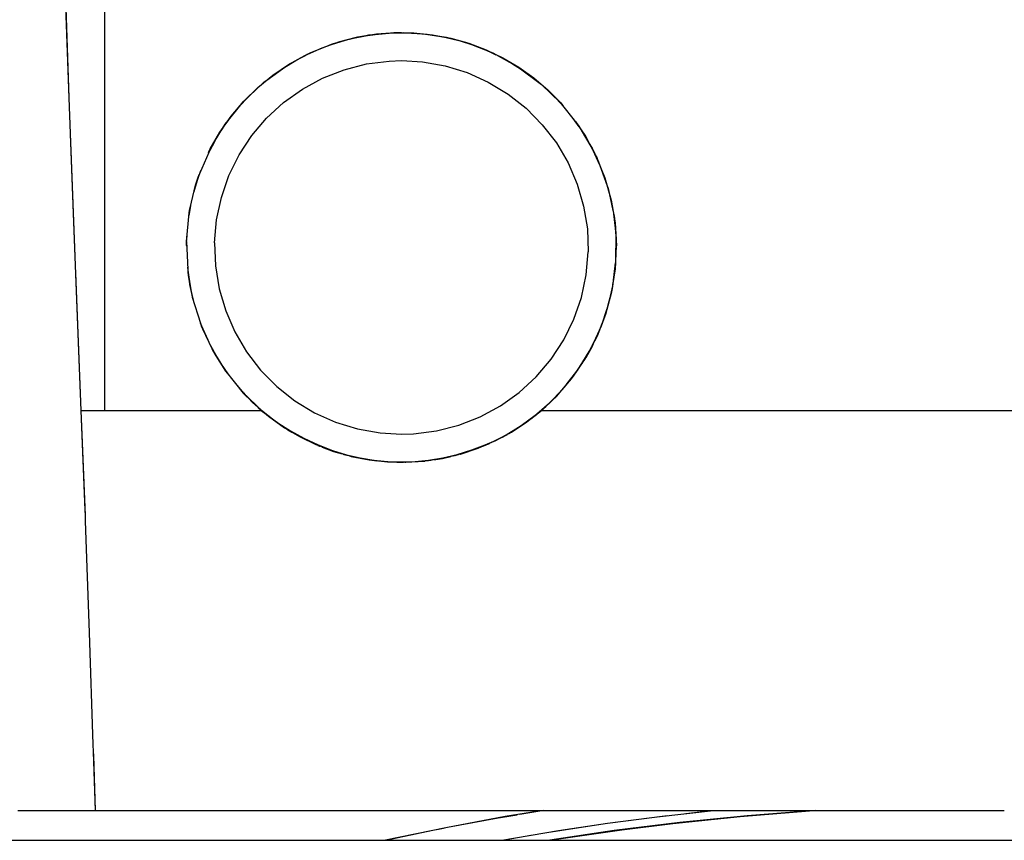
# Model space of a CAD drawing. Header units: millimetres. Extents: x 96940 to 101272, y 432237 to 434659.
# Tile 82 of 256: x 97678.519 to 97678.864, y 432611.753 to 432612.041. Entities that reach past the tile are written whole.
import ezdxf

# ---------------------------------------------------------------- set-up
doc = ezdxf.new("R2010")
doc.units = ezdxf.units.MM
doc.layers.add('citadis', color=7, linetype='Continuous')

msp = doc.modelspace()

# ---------------------------------------------------------------- linework, layer by layer
at = {"layer": 'citadis', "color": 7}
for p, q in [((97678.54846, 432612.02714), (97678.54846, 432612.05813)), ((97678.53433, 432612.05692), (97678.53598, 432612.01045)), ((97678.53452, 432612.05141), (97678.53585, 432612.01384)), ((97678.6283, 432612.03273), (97678.63405, 432612.03443)), ((97678.6283, 432612.03273), (97678.63405, 432612.03443)), ((97678.62948, 432612.03314), (97678.63372, 432612.03435)), ((97678.63088, 432612.03363), (97678.63727, 432612.03524)), ((97678.63088, 432612.03363), (97678.63727, 432612.03524)), ((97678.63243, 432612.03395), (97678.63517, 432612.03468)), ((97678.63372, 432612.03435), (97678.63538, 432612.03482)), ((97678.63404, 432612.03444), (97678.63431, 432612.03451)), ((97678.63404, 432612.03444), (97678.63431, 432612.03451)), ((97678.63409, 432612.03445), (97678.63431, 432612.03451)), ((97678.63409, 432612.03445), (97678.63431, 432612.03451)), ((97678.63431, 432612.03451), (97678.63622, 432612.03498)), ((97678.63431, 432612.03451), (97678.63622, 432612.03498)), ((97678.63453, 432612.03455), (97678.6405, 432612.03576)), ((97678.63453, 432612.03455), (97678.6405, 432612.03576)), ((97678.63538, 432612.03482), (97678.63629, 432612.035)), ((97678.63629, 432612.035), (97678.63894, 432612.03551)), ((97678.63727, 432612.03524), (97678.64377, 432612.03629)), ((97678.63727, 432612.03524), (97678.64377, 432612.03629)), ((97678.63727, 432612.03524), (97678.63727, 432612.03524)), ((97678.63727, 432612.03524), (97678.63727, 432612.03524)), ((97678.63727, 432612.03524), (97678.63727, 432612.03524)), ((97678.63727, 432612.03524), (97678.63727, 432612.03524)), ((97678.63894, 432612.03551), (97678.64102, 432612.03592)), ((97678.63907, 432612.03554), (97678.64071, 432612.03581)), ((97678.63907, 432612.03554), (97678.64071, 432612.03581)), ((97678.63931, 432612.03558), (97678.64071, 432612.03581)), ((97678.63931, 432612.03558), (97678.64071, 432612.03581)), ((97678.63972, 432612.03561), (97678.64247, 432612.03601)), ((97678.64071, 432612.03581), (97678.64204, 432612.03602)), ((97678.64071, 432612.03581), (97678.64204, 432612.03602)), ((97678.64089, 432612.03583), (97678.64554, 432612.03636)), ((97678.64089, 432612.03583), (97678.64554, 432612.03636)), ((97678.64102, 432612.03592), (97678.64212, 432612.03602)), ((97678.64212, 432612.03602), (97678.64807, 432612.0366)), ((97678.64376, 432612.03629), (97678.64377, 432612.03629)), ((97678.64376, 432612.03629), (97678.64377, 432612.03629)), ((97678.64377, 432612.03629), (97678.65032, 432612.03677)), ((97678.64377, 432612.03629), (97678.65032, 432612.03677)), ((97678.64377, 432612.03629), (97678.64377, 432612.03629)), ((97678.64377, 432612.03629), (97678.64377, 432612.03629)), ((97678.64759, 432612.03656), (97678.6536, 432612.03672)), ((97678.64759, 432612.03656), (97678.6536, 432612.03672)), ((97678.64807, 432612.0366), (97678.64932, 432612.03673)), ((97678.64824, 432612.03662), (97678.64991, 432612.03674)), ((97678.64824, 432612.03662), (97678.64991, 432612.03674)), ((97678.64932, 432612.03673), (97678.64993, 432612.03674)), ((97678.64993, 432612.03674), (97678.65084, 432612.03676)), ((97678.65032, 432612.03677), (97678.65032, 432612.03677)), ((97678.65032, 432612.03677), (97678.65032, 432612.03677)), ((97678.65032, 432612.03677), (97678.65032, 432612.03677)), ((97678.65032, 432612.03677), (97678.65032, 432612.03677)), ((97678.65032, 432612.03677), (97678.65688, 432612.03667)), ((97678.65032, 432612.03677), (97678.65688, 432612.03667)), ((97678.65084, 432612.03676), (97678.65252, 432612.0368)), ((97678.65086, 432612.03676), (97678.65372, 432612.03672)), ((97678.65086, 432612.03676), (97678.65372, 432612.03672)), ((97678.65108, 432612.03677), (97678.65372, 432612.03672)), ((97678.65108, 432612.03677), (97678.65372, 432612.03672)), ((97678.65252, 432612.0368), (97678.6539, 432612.03672)), ((97678.65326, 432612.03673), (97678.65353, 432612.03674)), ((97678.65372, 432612.03672), (97678.6538, 432612.03672)), ((97678.65372, 432612.03672), (97678.6538, 432612.03672)), ((97678.65382, 432612.03672), (97678.65915, 432612.0364)), ((97678.65382, 432612.03672), (97678.65915, 432612.0364)), ((97678.6539, 432612.03672), (97678.66016, 432612.03634)), ((97678.65688, 432612.03667), (97678.65689, 432612.03667)), ((97678.65688, 432612.03667), (97678.65688, 432612.03667)), ((97678.65688, 432612.03667), (97678.65688, 432612.03667)), ((97678.65688, 432612.03667), (97678.65689, 432612.03667)), ((97678.65688, 432612.03667), (97678.6634, 432612.03601)), ((97678.65688, 432612.03667), (97678.6634, 432612.03601)), ((97678.65844, 432612.03644), (97678.66098, 432612.03623)), ((97678.66016, 432612.03634), (97678.66154, 432612.03626)), ((97678.66024, 432612.03634), (97678.66236, 432612.03612)), ((97678.66024, 432612.03634), (97678.66236, 432612.03612)), ((97678.6603, 432612.03633), (97678.66639, 432612.03543)), ((97678.6603, 432612.03633), (97678.66639, 432612.03543)), ((97678.66154, 432612.03626), (97678.66237, 432612.03612)), ((97678.66237, 432612.03612), (97678.6682, 432612.03513)), ((97678.6634, 432612.03601), (97678.6634, 432612.03601)), ((97678.6634, 432612.03601), (97678.6634, 432612.03601)), ((97678.6634, 432612.03601), (97678.6634, 432612.03601)), ((97678.6634, 432612.03601), (97678.6634, 432612.03601)), ((97678.6634, 432612.03601), (97678.66983, 432612.03479)), ((97678.6634, 432612.03601), (97678.66983, 432612.03479)), ((97678.66574, 432612.03553), (97678.66823, 432612.03502)), ((97678.66676, 432612.03537), (97678.6727, 432612.03397)), ((97678.66676, 432612.03537), (97678.6727, 432612.03397)), ((97678.66698, 432612.03533), (97678.66858, 432612.03503)), ((97678.66698, 432612.03533), (97678.66858, 432612.03503)), ((97678.6682, 432612.03513), (97678.67495, 432612.03339)), ((97678.66983, 432612.03479), (97678.66983, 432612.03479)), ((97678.66983, 432612.03479), (97678.66983, 432612.03479)), ((97678.66983, 432612.03479), (97678.66983, 432612.03479)), ((97678.66983, 432612.03479), (97678.66983, 432612.03479)), ((97678.66983, 432612.03479), (97678.67612, 432612.03302)), ((97678.66983, 432612.03479), (97678.67612, 432612.03302)), ((97678.67309, 432612.03387), (97678.67712, 432612.03254)), ((97678.67309, 432612.03387), (97678.67712, 432612.03254)), ((97678.67325, 432612.03383), (97678.67534, 432612.03324)), ((97678.67325, 432612.03383), (97678.67534, 432612.03324)), ((97678.61864, 432612.02876), (97678.62466, 432612.03147)), ((97678.61864, 432612.02876), (97678.62466, 432612.03147)), ((97678.62104, 432612.02984), (97678.62714, 432612.03233)), ((97678.62465, 432612.03146), (97678.62466, 432612.03147)), ((97678.62465, 432612.03146), (97678.62466, 432612.03147)), ((97678.62466, 432612.03147), (97678.63088, 432612.03363)), ((97678.62466, 432612.03147), (97678.63088, 432612.03363)), ((97678.62466, 432612.03147), (97678.62466, 432612.03147)), ((97678.62466, 432612.03147), (97678.62466, 432612.03147)), ((97678.62543, 432612.03163), (97678.62774, 432612.03254)), ((97678.62543, 432612.03163), (97678.62774, 432612.03254)), ((97678.62714, 432612.03233), (97678.62834, 432612.03282)), ((97678.62732, 432612.0324), (97678.62804, 432612.03265)), ((97678.62732, 432612.0324), (97678.62804, 432612.03265)), ((97678.62742, 432612.03244), (97678.62804, 432612.03265)), ((97678.62742, 432612.03244), (97678.62804, 432612.03265)), ((97678.62781, 432612.03258), (97678.62864, 432612.0329)), ((97678.62804, 432612.03265), (97678.62936, 432612.03311)), ((97678.62804, 432612.03265), (97678.62936, 432612.03311)), ((97678.62834, 432612.03282), (97678.62948, 432612.03314)), ((97678.63088, 432612.03363), (97678.63089, 432612.03363)), ((97678.63088, 432612.03363), (97678.63088, 432612.03363)), ((97678.63088, 432612.03363), (97678.63088, 432612.03363)), ((97678.63088, 432612.03363), (97678.63089, 432612.03363)), ((97678.67495, 432612.03339), (97678.6846, 432612.02961)), ((97678.67611, 432612.03302), (97678.67612, 432612.03302)), ((97678.67611, 432612.03302), (97678.67612, 432612.03302)), ((97678.67612, 432612.03302), (97678.68221, 432612.03071)), ((97678.67612, 432612.03302), (97678.68221, 432612.03071)), ((97678.68221, 432612.03071), (97678.68808, 432612.0279)), ((97678.68221, 432612.03071), (97678.68808, 432612.0279)), ((97678.6827, 432612.03036), (97678.68514, 432612.02931)), ((97678.6827, 432612.03036), (97678.68514, 432612.02931)), ((97678.54846, 432612.00661), (97678.54846, 432612.02714)), ((97678.61164, 432612.02464), (97678.61546, 432612.02697)), ((97678.61164, 432612.02464), (97678.61546, 432612.02697)), ((97678.61289, 432612.02555), (97678.61864, 432612.02876)), ((97678.61289, 432612.02555), (97678.61864, 432612.02876)), ((97678.61385, 432612.02608), (97678.61905, 432612.02895)), ((97678.61519, 432612.02681), (97678.6179, 432612.02826)), ((97678.6168, 432612.02771), (97678.62134, 432612.02996)), ((97678.6168, 432612.02771), (97678.62134, 432612.02996)), ((97678.61864, 432612.02876), (97678.61864, 432612.02876)), ((97678.61864, 432612.02876), (97678.61864, 432612.02876)), ((97678.61864, 432612.02876), (97678.61864, 432612.02876)), ((97678.61864, 432612.02876), (97678.61864, 432612.02876)), ((97678.61905, 432612.02895), (97678.61932, 432612.0291)), ((97678.61907, 432612.02896), (97678.62078, 432612.02974)), ((97678.61907, 432612.02896), (97678.62078, 432612.02974)), ((97678.61932, 432612.0291), (97678.61986, 432612.02936)), ((97678.61942, 432612.02914), (97678.62043, 432612.02959)), ((97678.61942, 432612.02914), (97678.62043, 432612.02959)), ((97678.61986, 432612.02936), (97678.62104, 432612.02984)), ((97678.62027, 432612.02952), (97678.62032, 432612.02955)), ((97678.64827, 432612.02678), (97678.65252, 432612.02691)), ((97678.65252, 432612.02691), (97678.65992, 432612.0265)), ((97678.68359, 432612.02997), (97678.6857, 432612.029)), ((97678.6846, 432612.02961), (97678.69335, 432612.0248)), ((97678.68514, 432612.02931), (97678.68531, 432612.02922)), ((97678.68514, 432612.02931), (97678.68531, 432612.02922)), ((97678.68808, 432612.0279), (97678.68808, 432612.0279)), ((97678.68808, 432612.0279), (97678.68808, 432612.0279)), ((97678.68808, 432612.0279), (97678.69367, 432612.0246)), ((97678.68808, 432612.0279), (97678.69367, 432612.0246)), ((97678.60529, 432612.02009), (97678.61296, 432612.02559)), ((97678.60743, 432612.02184), (97678.61289, 432612.02555)), ((97678.60743, 432612.02184), (97678.61289, 432612.02555)), ((97678.61296, 432612.02559), (97678.61346, 432612.02587)), ((97678.61296, 432612.02559), (97678.61346, 432612.02587)), ((97678.61296, 432612.02559), (97678.613, 432612.02562)), ((97678.613, 432612.02562), (97678.61385, 432612.02608)), ((97678.61307, 432612.02565), (97678.61311, 432612.02568)), ((97678.6132, 432612.02572), (97678.61323, 432612.02575)), ((97678.6132, 432612.02572), (97678.61323, 432612.02575)), ((97678.62488, 432612.0208), (97678.63241, 432612.02375)), ((97678.63241, 432612.02375), (97678.64025, 432612.02576)), ((97678.64025, 432612.02576), (97678.64827, 432612.02678)), ((97678.65992, 432612.0265), (97678.66789, 432612.02509)), ((97678.66789, 432612.02509), (97678.67562, 432612.02271)), ((97678.69138, 432612.02588), (97678.69221, 432612.02538)), ((97678.69174, 432612.02569), (97678.69496, 432612.02359)), ((97678.69174, 432612.02569), (97678.69496, 432612.02359)), ((97678.69301, 432612.02499), (97678.69344, 432612.02473)), ((97678.69301, 432612.02499), (97678.69344, 432612.02473)), ((97678.69335, 432612.0248), (97678.70169, 432612.01853)), ((97678.69367, 432612.0246), (97678.69367, 432612.02459)), ((97678.69367, 432612.0246), (97678.69367, 432612.0246)), ((97678.69367, 432612.0246), (97678.69367, 432612.0246)), ((97678.69367, 432612.0246), (97678.69367, 432612.02459)), ((97678.69367, 432612.0246), (97678.69894, 432612.02083)), ((97678.69367, 432612.0246), (97678.69894, 432612.02083)), ((97678.60212, 432612.01749), (97678.60743, 432612.02184)), ((97678.60212, 432612.01749), (97678.60743, 432612.02184)), ((97678.60441, 432612.01946), (97678.60529, 432612.02009)), ((97678.61777, 432612.01694), (97678.62488, 432612.0208)), ((97678.67562, 432612.02271), (97678.68301, 432612.0194)), ((97678.69894, 432612.02083), (97678.69894, 432612.02083)), ((97678.69894, 432612.02083), (97678.69894, 432612.02083)), ((97678.69894, 432612.02083), (97678.70386, 432612.01664)), ((97678.69894, 432612.02083), (97678.70386, 432612.01664)), ((97678.59713, 432612.01257), (97678.60372, 432612.0188)), ((97678.59722, 432612.01267), (97678.60212, 432612.01749)), ((97678.59722, 432612.01267), (97678.60212, 432612.01749)), ((97678.60212, 432612.01749), (97678.60212, 432612.01749)), ((97678.60212, 432612.01749), (97678.60212, 432612.01749)), ((97678.60268, 432612.01782), (97678.60477, 432612.01966)), ((97678.60268, 432612.01782), (97678.60477, 432612.01966)), ((97678.60372, 432612.0188), (97678.60441, 432612.01946)), ((97678.60385, 432612.01892), (97678.60502, 432612.01989)), ((97678.60385, 432612.01892), (97678.60502, 432612.01989)), ((97678.60408, 432612.01914), (97678.60496, 432612.01985)), ((97678.60408, 432612.01914), (97678.60496, 432612.01985)), ((97678.61118, 432612.01224), (97678.61777, 432612.01694)), ((97678.68301, 432612.0194), (97678.68992, 432612.0152)), ((97678.70098, 432612.01906), (97678.7014, 432612.01873)), ((97678.70098, 432612.01906), (97678.7014, 432612.01873)), ((97678.7014, 432612.01873), (97678.7035, 432612.01678)), ((97678.7014, 432612.01873), (97678.7035, 432612.01678)), ((97678.70169, 432612.01853), (97678.70824, 432612.01222)), ((97678.70386, 432612.01664), (97678.7084, 432612.01205)), ((97678.70386, 432612.01664), (97678.7084, 432612.01205)), ((97678.53585, 432612.01384), (97678.53631, 432612.00138)), ((97678.59577, 432612.01096), (97678.59865, 432612.01401)), ((97678.59577, 432612.01096), (97678.59865, 432612.01401)), ((97678.68992, 432612.0152), (97678.69627, 432612.01018)), ((97678.70679, 432612.01362), (97678.70947, 432612.01066)), ((97678.70679, 432612.01362), (97678.70947, 432612.01066)), ((97678.59135, 432612.00539), (97678.59566, 432612.01083)), ((97678.59279, 432612.00744), (97678.59722, 432612.01267)), ((97678.59279, 432612.00744), (97678.59722, 432612.01267)), ((97678.59536, 432612.01046), (97678.59725, 432612.01253)), ((97678.59561, 432612.01077), (97678.59589, 432612.01109)), ((97678.59561, 432612.01077), (97678.59589, 432612.01109)), ((97678.59566, 432612.01083), (97678.59636, 432612.01172)), ((97678.596, 432612.01126), (97678.59713, 432612.01257)), ((97678.596, 432612.01126), (97678.59713, 432612.01257)), ((97678.59636, 432612.01172), (97678.59709, 432612.01253)), ((97678.59709, 432612.01253), (97678.59713, 432612.01257)), ((97678.59722, 432612.01267), (97678.59722, 432612.01267)), ((97678.59722, 432612.01267), (97678.59722, 432612.01267)), ((97678.59722, 432612.01267), (97678.59722, 432612.01267)), ((97678.59722, 432612.01267), (97678.59722, 432612.01267)), ((97678.60523, 432612.00676), (97678.61118, 432612.01224)), ((97678.69627, 432612.01018), (97678.70195, 432612.00442)), ((97678.70796, 432612.01249), (97678.70829, 432612.01215)), ((97678.70796, 432612.01249), (97678.70829, 432612.01215)), ((97678.70824, 432612.01222), (97678.71399, 432612.00493)), ((97678.7084, 432612.01205), (97678.70916, 432612.01113)), ((97678.7084, 432612.01205), (97678.70916, 432612.01113)), ((97678.54846, 432611.9723), (97678.54846, 432612.00661)), ((97678.58886, 432612.00183), (97678.59279, 432612.00744)), ((97678.58886, 432612.00183), (97678.59279, 432612.00744)), ((97678.59035, 432612.00391), (97678.59205, 432612.00628)), ((97678.59279, 432612.00744), (97678.59279, 432612.00744)), ((97678.59279, 432612.00744), (97678.59279, 432612.00744)), ((97678.6, 432612.00059), (97678.60523, 432612.00676)), ((97678.71266, 432612.00662), (97678.7148, 432612.00374)), ((97678.71266, 432612.00662), (97678.7148, 432612.00374)), ((97678.58682, 432611.99829), (97678.59015, 432612.00368)), ((97678.58925, 432612.00223), (97678.5908, 432612.00461)), ((97678.58925, 432612.00223), (97678.5908, 432612.00461)), ((97678.59015, 432612.00368), (97678.5907, 432612.00457)), ((97678.5903, 432612.00392), (97678.59108, 432612.00505)), ((97678.5903, 432612.00392), (97678.59108, 432612.00505)), ((97678.59051, 432612.00426), (97678.59102, 432612.00498)), ((97678.59051, 432612.00426), (97678.59102, 432612.00498)), ((97678.5907, 432612.00457), (97678.59135, 432612.00539)), ((97678.59132, 432612.00535), (97678.59137, 432612.00541)), ((97678.59132, 432612.00535), (97678.59137, 432612.00541)), ((97678.70195, 432612.00442), (97678.70688, 432611.99801)), ((97678.71355, 432612.00558), (97678.71709, 432612.00039)), ((97678.71355, 432612.00558), (97678.71709, 432612.00039)), ((97678.71399, 432612.00493), (97678.71494, 432612.00373)), ((97678.71419, 432612.00468), (97678.71535, 432612.00301)), ((97678.71419, 432612.00468), (97678.71535, 432612.00301)), ((97678.7145, 432612.00429), (97678.71535, 432612.00301)), ((97678.7145, 432612.00429), (97678.71535, 432612.00301)), ((97678.71493, 432612.00374), (97678.71526, 432612.00319)), ((97678.71494, 432612.00373), (97678.71585, 432612.0022)), ((97678.7153, 432612.00301), (97678.71583, 432612.00219)), ((97678.7153, 432612.00301), (97678.71583, 432612.00219)), ((97678.71535, 432612.00301), (97678.71557, 432612.00268)), ((97678.71535, 432612.00301), (97678.71557, 432612.00268)), ((97678.53631, 432612.00138), (97678.53794, 432611.95816)), ((97678.53632, 432612.00122), (97678.53724, 432611.97646)), ((97678.58546, 432611.99591), (97678.58886, 432612.00183)), ((97678.58546, 432611.99591), (97678.58886, 432612.00183)), ((97678.59557, 432611.99382), (97678.6, 432612.00059)), ((97678.71564, 432612.00251), (97678.71899, 432611.99682)), ((97678.71564, 432612.00251), (97678.71899, 432611.99682)), ((97678.71585, 432612.0022), (97678.71842, 432611.99789)), ((97678.71709, 432612.00039), (97678.7209, 432611.99325)), ((97678.71709, 432612.00039), (97678.7209, 432611.99325)), ((97678.58175, 432611.98729), (97678.58588, 432611.99665)), ((97678.58488, 432611.99466), (97678.58546, 432611.99591)), ((97678.58488, 432611.99466), (97678.58546, 432611.99591)), ((97678.58538, 432611.99551), (97678.587, 432611.99857)), ((97678.58538, 432611.99551), (97678.587, 432611.99857)), ((97678.58588, 432611.99665), (97678.58606, 432611.99706)), ((97678.5859, 432611.99671), (97678.58657, 432611.99789)), ((97678.5859, 432611.99671), (97678.58657, 432611.99789)), ((97678.586, 432611.99691), (97678.5861, 432611.99712)), ((97678.586, 432611.99691), (97678.5861, 432611.99712)), ((97678.58606, 432611.99706), (97678.58682, 432611.99829)), ((97678.5863, 432611.99726), (97678.5874, 432611.99923)), ((97678.70688, 432611.99801), (97678.71098, 432611.99103)), ((97678.71842, 432611.99789), (97678.71941, 432611.99623)), ((97678.71872, 432611.99739), (97678.71948, 432611.996)), ((97678.71872, 432611.99739), (97678.71948, 432611.996)), ((97678.719, 432611.99692), (97678.71948, 432611.996)), ((97678.719, 432611.99692), (97678.71948, 432611.996)), ((97678.71941, 432611.99623), (97678.72055, 432611.9939)), ((97678.71943, 432611.99599), (97678.71988, 432611.99509)), ((97678.71943, 432611.99599), (97678.71988, 432611.99509)), ((97678.71948, 432611.996), (97678.72036, 432611.99428)), ((97678.71948, 432611.996), (97678.72036, 432611.99428)), ((97678.71954, 432611.99596), (97678.71987, 432611.99524)), ((97678.592, 432611.98656), (97678.59557, 432611.99382)), ((97678.71972, 432611.99545), (97678.72204, 432611.99032)), ((97678.71972, 432611.99545), (97678.72204, 432611.99032)), ((97678.72055, 432611.9939), (97678.72103, 432611.99291)), ((97678.7209, 432611.99325), (97678.7209, 432611.99325)), ((97678.7209, 432611.99325), (97678.7209, 432611.99325)), ((97678.7209, 432611.99325), (97678.72392, 432611.98574)), ((97678.7209, 432611.99325), (97678.72392, 432611.98574)), ((97678.72103, 432611.99291), (97678.72125, 432611.99247)), ((97678.72105, 432611.99287), (97678.72149, 432611.9918)), ((97678.72105, 432611.99287), (97678.72149, 432611.9918)), ((97678.72125, 432611.99247), (97678.72164, 432611.99141)), ((97678.72127, 432611.99234), (97678.72137, 432611.99214)), ((97678.72127, 432611.99234), (97678.72137, 432611.99214)), ((97678.71098, 432611.99103), (97678.71419, 432611.98361)), ((97678.72164, 432611.99141), (97678.7246, 432611.98333)), ((97678.57999, 432611.98182), (97678.58148, 432611.98652)), ((97678.57999, 432611.98182), (97678.58148, 432611.98652)), ((97678.58035, 432611.98333), (97678.58215, 432611.98841)), ((97678.58035, 432611.98333), (97678.58215, 432611.98841)), ((97678.58055, 432611.98389), (97678.58134, 432611.98636)), ((97678.5806, 432611.98405), (97678.58161, 432611.98698)), ((97678.5806, 432611.98405), (97678.58161, 432611.98698)), ((97678.58105, 432611.98546), (97678.58158, 432611.9869)), ((97678.58105, 432611.98546), (97678.58158, 432611.9869)), ((97678.58116, 432611.98576), (97678.58127, 432611.98614)), ((97678.58133, 432611.98631), (97678.58143, 432611.98656)), ((97678.58134, 432611.98636), (97678.58175, 432611.98729)), ((97678.58936, 432611.97891), (97678.592, 432611.98656)), ((97678.72392, 432611.98574), (97678.72612, 432611.97797)), ((97678.72392, 432611.98574), (97678.72612, 432611.97797)), ((97678.57842, 432611.97524), (97678.58032, 432611.98319)), ((97678.57975, 432611.98118), (97678.58035, 432611.98333)), ((97678.57975, 432611.98118), (97678.58035, 432611.98333)), ((97678.57979, 432611.98095), (97678.58043, 432611.98319)), ((97678.58032, 432611.98319), (97678.58055, 432611.98389)), ((97678.58035, 432611.98333), (97678.58035, 432611.98333)), ((97678.58035, 432611.98333), (97678.58035, 432611.98333)), ((97678.5806, 432611.98406), (97678.5806, 432611.98407)), ((97678.5806, 432611.98406), (97678.5806, 432611.98407)), ((97678.71419, 432611.98361), (97678.71646, 432611.97584)), ((97678.72401, 432611.98493), (97678.72501, 432611.98188)), ((97678.72401, 432611.98493), (97678.72501, 432611.98188)), ((97678.7246, 432611.98333), (97678.72509, 432611.982)), ((97678.72471, 432611.98303), (97678.7253, 432611.981)), ((97678.72471, 432611.98303), (97678.7253, 432611.981)), ((97678.72491, 432611.98249), (97678.72529, 432611.98107)), ((97678.72491, 432611.98249), (97678.72529, 432611.98107)), ((97678.72509, 432611.982), (97678.72544, 432611.98035)), ((97678.58768, 432611.971), (97678.58936, 432611.97891)), ((97678.72522, 432611.98131), (97678.72526, 432611.98119)), ((97678.72531, 432611.98081), (97678.72552, 432611.97998)), ((97678.72531, 432611.98081), (97678.72552, 432611.97998)), ((97678.72544, 432611.98035), (97678.72674, 432611.97432)), ((97678.53724, 432611.97646), (97678.53806, 432611.95497)), ((97678.57798, 432611.97252), (97678.57858, 432611.9762)), ((97678.57803, 432611.97255), (97678.5786, 432611.97599)), ((97678.57822, 432611.9744), (97678.57842, 432611.97524)), ((97678.57838, 432611.97499), (97678.57847, 432611.97543)), ((97678.71646, 432611.97584), (97678.71776, 432611.96786)), ((97678.72598, 432611.97786), (97678.72679, 432611.974)), ((97678.72598, 432611.97786), (97678.72679, 432611.974)), ((97678.72612, 432611.97797), (97678.72747, 432611.96999)), ((97678.72612, 432611.97797), (97678.72747, 432611.96999)), ((97678.54846, 432611.95528), (97678.54846, 432611.9723)), ((97678.57711, 432611.96348), (97678.57811, 432611.97333)), ((97678.57809, 432611.97317), (97678.57813, 432611.97345)), ((97678.57811, 432611.97333), (97678.57822, 432611.9744)), ((97678.57815, 432611.97372), (97678.57822, 432611.9742)), ((97678.57821, 432611.9743), (97678.57824, 432611.97447)), ((97678.57822, 432611.9742), (97678.57836, 432611.975)), ((97678.72674, 432611.97432), (97678.72714, 432611.97244)), ((97678.72693, 432611.97341), (97678.72702, 432611.97289)), ((97678.72693, 432611.97341), (97678.72702, 432611.97289)), ((97678.72698, 432611.9732), (97678.72702, 432611.97289)), ((97678.72698, 432611.9732), (97678.72702, 432611.97289)), ((97678.72698, 432611.97287), (97678.72714, 432611.97175)), ((97678.72698, 432611.97287), (97678.72714, 432611.97175)), ((97678.72702, 432611.97289), (97678.72721, 432611.9717)), ((97678.72702, 432611.97289), (97678.72721, 432611.9717)), ((97678.72704, 432611.97281), (97678.72717, 432611.97216)), ((97678.72709, 432611.97224), (97678.72772, 432611.96597)), ((97678.72709, 432611.97224), (97678.72772, 432611.96597)), ((97678.72714, 432611.97244), (97678.72724, 432611.97135)), ((97678.58698, 432611.96294), (97678.58768, 432611.971)), ((97678.72724, 432611.97135), (97678.72767, 432611.96668)), ((97678.72747, 432611.96999), (97678.72796, 432611.96192)), ((97678.72747, 432611.96999), (97678.72796, 432611.96192)), ((97678.5771, 432611.9634), (97678.57721, 432611.96489)), ((97678.57717, 432611.962), (97678.57729, 432611.96527)), ((97678.57725, 432611.96427), (97678.57731, 432611.96549)), ((97678.71776, 432611.96786), (97678.71806, 432611.95977)), ((97678.72767, 432611.96668), (97678.72792, 432611.96404)), ((97678.72771, 432611.96604), (97678.72772, 432611.96589)), ((97678.72779, 432611.9654), (97678.72783, 432611.9648)), ((97678.72779, 432611.9654), (97678.72783, 432611.9648)), ((97678.72779, 432611.96478), (97678.72782, 432611.96359)), ((97678.72779, 432611.96478), (97678.72782, 432611.96359)), ((97678.72782, 432611.96509), (97678.72783, 432611.9648)), ((97678.72782, 432611.96509), (97678.72783, 432611.9648)), ((97678.72783, 432611.9648), (97678.7279, 432611.96331)), ((97678.72783, 432611.9648), (97678.7279, 432611.96331)), ((97678.5771, 432611.9634), (97678.57713, 432611.96183)), ((97678.57711, 432611.96345), (97678.57711, 432611.96348)), ((97678.57711, 432611.96344), (97678.57711, 432611.96346)), ((97678.57711, 432611.96345), (97678.57711, 432611.96344)), ((97678.57711, 432611.96344), (97678.57754, 432611.95365)), ((97678.58698, 432611.96294), (97678.58729, 432611.95485)), ((97678.72759, 432611.95382), (97678.72796, 432611.96192)), ((97678.72759, 432611.95382), (97678.72796, 432611.96192)), ((97678.72776, 432611.95757), (97678.7279, 432611.96305)), ((97678.72778, 432611.95831), (97678.72783, 432611.96414)), ((97678.72778, 432611.95831), (97678.72783, 432611.96414)), ((97678.72787, 432611.96405), (97678.72791, 432611.96356)), ((97678.7279, 432611.96305), (97678.72792, 432611.96404)), ((97678.71737, 432611.95171), (97678.71806, 432611.95977)), ((97678.72774, 432611.957), (97678.72778, 432611.95811)), ((97678.53806, 432611.95498), (97678.54007, 432611.90412)), ((97678.53806, 432611.95494), (97678.53816, 432611.95236)), ((97678.54846, 432611.90412), (97678.54846, 432611.95528)), ((97678.57746, 432611.9544), (97678.57793, 432611.95004)), ((97678.58729, 432611.95485), (97678.58858, 432611.94687)), ((97678.72696, 432611.9498), (97678.72762, 432611.9546)), ((97678.72697, 432611.94986), (97678.72769, 432611.95599)), ((97678.72697, 432611.94986), (97678.72769, 432611.95599)), ((97678.72762, 432611.95543), (97678.72772, 432611.95663)), ((97678.72762, 432611.95543), (97678.72772, 432611.95663)), ((97678.72762, 432611.9546), (97678.72771, 432611.95518)), ((97678.72765, 432611.95477), (97678.72772, 432611.95597)), ((97678.72765, 432611.95477), (97678.72772, 432611.95597)), ((97678.72766, 432611.95485), (97678.72767, 432611.95507)), ((97678.72771, 432611.95518), (97678.72776, 432611.95757)), ((97678.53816, 432611.95236), (97678.5391, 432611.92825)), ((97678.57754, 432611.9538), (97678.57755, 432611.95357)), ((97678.57754, 432611.95365), (97678.57759, 432611.95254)), ((97678.57756, 432611.95334), (97678.57783, 432611.95092)), ((97678.57757, 432611.95338), (97678.57838, 432611.94777)), ((97678.57757, 432611.95315), (97678.57769, 432611.95186)), ((97678.57759, 432611.95254), (97678.57785, 432611.95079)), ((97678.57761, 432611.9527), (97678.57765, 432611.95219)), ((97678.71569, 432611.9438), (97678.71737, 432611.95171)), ((97678.72634, 432611.94579), (97678.72759, 432611.95382)), ((97678.72634, 432611.94579), (97678.72759, 432611.95382)), ((97678.57785, 432611.95079), (97678.57804, 432611.94946)), ((97678.57793, 432611.95004), (97678.57922, 432611.94348)), ((97678.57804, 432611.94946), (97678.5782, 432611.94838)), ((97678.57806, 432611.94934), (97678.57844, 432611.94736)), ((97678.57817, 432611.94925), (97678.57878, 432611.9459)), ((97678.5782, 432611.94838), (97678.5791, 432611.94413)), ((97678.57834, 432611.94803), (97678.57848, 432611.94723)), ((97678.72536, 432611.94218), (97678.72667, 432611.94789)), ((97678.72536, 432611.94218), (97678.72667, 432611.94789)), ((97678.72645, 432611.94641), (97678.72669, 432611.94779)), ((97678.72645, 432611.94641), (97678.72669, 432611.94779)), ((97678.72654, 432611.94734), (97678.72676, 432611.94849)), ((97678.72654, 432611.94734), (97678.72676, 432611.94849)), ((97678.72655, 432611.94682), (97678.72696, 432611.9498)), ((97678.72673, 432611.9483), (97678.72701, 432611.95017)), ((97678.57844, 432611.94736), (97678.57861, 432611.94644)), ((97678.57844, 432611.94736), (97678.57899, 432611.94464)), ((97678.57857, 432611.94677), (97678.5796, 432611.94242)), ((97678.5791, 432611.94413), (97678.57916, 432611.94385)), ((97678.58858, 432611.94687), (97678.59086, 432611.9391)), ((97678.72423, 432611.93792), (97678.72634, 432611.94579)), ((97678.72423, 432611.93792), (97678.72634, 432611.94579)), ((97678.72512, 432611.94124), (97678.72642, 432611.9463)), ((97678.72642, 432611.9463), (97678.72655, 432611.94682)), ((97678.57916, 432611.94385), (97678.58199, 432611.93477)), ((97678.57922, 432611.94348), (97678.57939, 432611.94292)), ((97678.71304, 432611.93615), (97678.71569, 432611.9438)), ((97678.72449, 432611.93878), (97678.72512, 432611.94124)), ((97678.72478, 432611.94003), (97678.72531, 432611.94199)), ((97678.59086, 432611.9391), (97678.59407, 432611.93168)), ((97678.72128, 432611.93031), (97678.72423, 432611.93792)), ((97678.72128, 432611.93031), (97678.72423, 432611.93792)), ((97678.72279, 432611.9342), (97678.72477, 432611.93993)), ((97678.72279, 432611.9342), (97678.72477, 432611.93993)), ((97678.72389, 432611.93704), (97678.72437, 432611.93842)), ((97678.72437, 432611.93842), (97678.72449, 432611.93878)), ((97678.72442, 432611.93859), (97678.72458, 432611.93915)), ((97678.72442, 432611.93859), (97678.72458, 432611.93915)), ((97678.7246, 432611.93943), (97678.72492, 432611.94047)), ((97678.7246, 432611.93943), (97678.72492, 432611.94047)), ((97678.58191, 432611.93498), (97678.58285, 432611.93257)), ((97678.58195, 432611.9349), (97678.58218, 432611.93428)), ((97678.58199, 432611.93477), (97678.5823, 432611.93376)), ((97678.58207, 432611.93453), (97678.5821, 432611.93444)), ((97678.58208, 432611.93448), (97678.58211, 432611.93442)), ((97678.5821, 432611.93444), (97678.58259, 432611.93316)), ((97678.5821, 432611.93444), (97678.58269, 432611.93294)), ((97678.58225, 432611.9341), (97678.58461, 432611.92886)), ((97678.58229, 432611.934), (97678.58346, 432611.93131)), ((97678.5823, 432611.93376), (97678.58276, 432611.9328)), ((97678.70948, 432611.92889), (97678.71304, 432611.93615)), ((97678.7219, 432611.93199), (97678.72279, 432611.93422)), ((97678.72205, 432611.93231), (97678.72289, 432611.93416)), ((97678.72241, 432611.9331), (97678.72378, 432611.93673)), ((97678.72241, 432611.9331), (97678.72378, 432611.93673)), ((97678.72249, 432611.93327), (97678.72311, 432611.93477)), ((97678.72249, 432611.93327), (97678.72311, 432611.93477)), ((97678.72289, 432611.93416), (97678.72389, 432611.93704)), ((97678.58276, 432611.9328), (97678.58602, 432611.92587)), ((97678.59407, 432611.93168), (97678.59817, 432611.9247)), ((97678.7175, 432611.92303), (97678.72128, 432611.93031)), ((97678.7175, 432611.92303), (97678.72128, 432611.93031)), ((97678.71944, 432611.92677), (97678.72185, 432611.93186)), ((97678.71944, 432611.92677), (97678.72185, 432611.93186)), ((97678.72019, 432611.92821), (97678.72205, 432611.93231)), ((97678.72181, 432611.93177), (97678.7222, 432611.93269)), ((97678.72181, 432611.93177), (97678.7222, 432611.93269)), ((97678.5391, 432611.92825), (97678.54007, 432611.90412)), ((97678.58548, 432611.92694), (97678.58685, 432611.92421)), ((97678.58552, 432611.92692), (97678.58795, 432611.92252)), ((97678.70505, 432611.92212), (97678.70948, 432611.92889)), ((97678.71882, 432611.92546), (97678.71996, 432611.92771)), ((97678.71882, 432611.92546), (97678.71996, 432611.92771)), ((97678.71882, 432611.92546), (97678.71953, 432611.92677)), ((97678.71882, 432611.92546), (97678.71953, 432611.92677)), ((97678.71941, 432611.9265), (97678.72019, 432611.92821)), ((97678.58602, 432611.92587), (97678.58652, 432611.92482)), ((97678.58619, 432611.92551), (97678.58667, 432611.92458)), ((97678.58636, 432611.92515), (97678.58646, 432611.92498)), ((97678.58652, 432611.92482), (97678.58668, 432611.92455)), ((97678.58668, 432611.92455), (97678.5907, 432611.91814)), ((97678.58685, 432611.92421), (97678.59084, 432611.91791)), ((97678.59817, 432611.9247), (97678.6031, 432611.91829)), ((97678.71529, 432611.91971), (97678.71844, 432611.92483)), ((97678.71529, 432611.91971), (97678.71844, 432611.92483)), ((97678.7173, 432611.92274), (97678.7179, 432611.9238)), ((97678.7179, 432611.9238), (97678.71941, 432611.9265)), ((97678.71816, 432611.92438), (97678.71921, 432611.92633)), ((97678.71819, 432611.92443), (97678.71866, 432611.92527)), ((97678.71819, 432611.92443), (97678.71866, 432611.92527)), ((97678.71858, 432611.92501), (97678.71882, 432611.92546)), ((97678.71858, 432611.92501), (97678.71882, 432611.92546)), ((97678.5877, 432611.92298), (97678.58913, 432611.92066)), ((97678.58909, 432611.92072), (97678.59189, 432611.91665)), ((97678.69981, 432611.91595), (97678.70505, 432611.92212)), ((97678.71294, 432611.91618), (97678.7175, 432611.92303)), ((97678.71294, 432611.91618), (97678.7175, 432611.92303)), ((97678.71416, 432611.91801), (97678.71701, 432611.9222)), ((97678.71589, 432611.92056), (97678.71728, 432611.92269)), ((97678.71589, 432611.92056), (97678.71728, 432611.92269)), ((97678.71662, 432611.92163), (97678.71684, 432611.92202)), ((97678.71662, 432611.92163), (97678.71684, 432611.92202)), ((97678.71687, 432611.922), (97678.71707, 432611.92236)), ((97678.71701, 432611.9222), (97678.7173, 432611.92274)), ((97678.5907, 432611.91814), (97678.59702, 432611.91025)), ((97678.59084, 432611.91791), (97678.59137, 432611.91723)), ((97678.6031, 432611.91829), (97678.60878, 432611.91253)), ((97678.71035, 432611.91308), (97678.71407, 432611.91788)), ((97678.71035, 432611.91308), (97678.71407, 432611.91788)), ((97678.71281, 432611.91602), (97678.71416, 432611.91801)), ((97678.71366, 432611.91735), (97678.71486, 432611.91906)), ((97678.71378, 432611.91751), (97678.71437, 432611.91832)), ((97678.71378, 432611.91751), (97678.71437, 432611.91832)), ((97678.69386, 432611.91047), (97678.69981, 432611.91595)), ((97678.70739, 432611.9096), (97678.7103, 432611.91303)), ((97678.70765, 432611.90985), (97678.71294, 432611.91618)), ((97678.70765, 432611.90985), (97678.71294, 432611.91618)), ((97678.7103, 432611.91303), (97678.71263, 432611.91576)), ((97678.71169, 432611.91465), (97678.7128, 432611.91601)), ((97678.71169, 432611.91465), (97678.7128, 432611.91601)), ((97678.71206, 432611.91508), (97678.71216, 432611.91523)), ((97678.71206, 432611.91508), (97678.71216, 432611.91523)), ((97678.71215, 432611.9152), (97678.71225, 432611.91534)), ((97678.71263, 432611.91576), (97678.71281, 432611.91602)), ((97678.59494, 432611.91285), (97678.59728, 432611.91009)), ((97678.59645, 432611.91096), (97678.60061, 432611.90661)), ((97678.59655, 432611.91084), (97678.59756, 432611.90976)), ((97678.59658, 432611.9108), (97678.59668, 432611.91071)), ((97678.59702, 432611.91025), (97678.60337, 432611.90412)), ((97678.59709, 432611.91032), (97678.59775, 432611.90961)), ((97678.59749, 432611.90989), (97678.59863, 432611.90873)), ((97678.59756, 432611.90976), (97678.59789, 432611.90941)), ((97678.59756, 432611.90976), (97678.59803, 432611.90928)), ((97678.60878, 432611.91253), (97678.61512, 432611.90751)), ((97678.68728, 432611.90577), (97678.69386, 432611.91047)), ((97678.70168, 432611.90412), (97678.70765, 432611.90985)), ((97678.70168, 432611.90412), (97678.70765, 432611.90985)), ((97678.70469, 432611.90701), (97678.70881, 432611.91127)), ((97678.70469, 432611.90701), (97678.70881, 432611.91127)), ((97678.70546, 432611.90771), (97678.70737, 432611.90957)), ((97678.70546, 432611.90771), (97678.70737, 432611.90957)), ((97678.70713, 432611.9093), (97678.70739, 432611.9096)), ((97678.70835, 432611.9108), (97678.7096, 432611.9122)), ((97678.70863, 432611.91109), (97678.70904, 432611.91154)), ((97678.70863, 432611.91109), (97678.70904, 432611.91154)), ((97678.598, 432611.90934), (97678.60268, 432611.90483)), ((97678.61512, 432611.90751), (97678.62204, 432611.90331)), ((97678.69828, 432611.90147), (97678.70449, 432611.90682)), ((97678.70168, 432611.90412), (97678.70713, 432611.9093)), ((97678.70651, 432611.90871), (97678.70676, 432611.90898)), ((97678.70651, 432611.90871), (97678.70676, 432611.90898)), ((97678.54007, 432611.90412), (97678.54195, 432611.90412)), ((97678.54007, 432611.90412), (97678.54151, 432611.86727)), ((97678.54007, 432611.90412), (97678.54144, 432611.8691)), ((97678.54195, 432611.90412), (97678.54382, 432611.90412)), ((97678.54382, 432611.90412), (97678.54614, 432611.90412)), ((97678.54614, 432611.90412), (97678.54846, 432611.90412)), ((97678.54846, 432611.90412), (97678.60337, 432611.90412)), ((97678.60225, 432611.9052), (97678.60589, 432611.90208)), ((97678.60249, 432611.90497), (97678.60299, 432611.90453)), ((97678.6025, 432611.905), (97678.60316, 432611.90442)), ((97678.60276, 432611.90471), (97678.60311, 432611.90443)), ((97678.60299, 432611.90453), (97678.60586, 432611.9021)), ((97678.60299, 432611.90453), (97678.60477, 432611.90298)), ((97678.60337, 432611.90412), (97678.60954, 432611.89953)), ((97678.60344, 432611.90418), (97678.60787, 432611.90069)), ((97678.62204, 432611.90331), (97678.62942, 432611.9)), ((97678.68017, 432611.90191), (97678.68728, 432611.90577)), ((97678.69458, 432611.89887), (97678.70168, 432611.90412)), ((97678.69658, 432611.90011), (97678.70168, 432611.90412)), ((97678.69933, 432611.90229), (97678.70315, 432611.90553)), ((97678.70168, 432611.90412), (97679.58091, 432611.90412)), ((97678.71941, 432611.90412), (97678.73708, 432611.90412)), ((97678.79699, 432611.90412), (97678.80207, 432611.90412)), ((97678.80331, 432611.90412), (97678.81785, 432611.90412)), ((97678.60581, 432611.90214), (97678.60584, 432611.90212)), ((97678.60605, 432611.90194), (97678.6063, 432611.90173)), ((97678.6063, 432611.90173), (97678.61147, 432611.89806)), ((97678.60954, 432611.89953), (97678.61357, 432611.89695)), ((97678.62942, 432611.9), (97678.63715, 432611.89762)), ((97678.67264, 432611.89896), (97678.68017, 432611.90191)), ((97678.69115, 432611.89655), (97678.69637, 432611.89997)), ((97678.69256, 432611.89754), (97678.69495, 432611.8991)), ((97678.69431, 432611.89865), (97678.6984, 432611.90156)), ((97678.69551, 432611.8994), (97678.69636, 432611.89996)), ((97678.69615, 432611.89981), (97678.69633, 432611.89995)), ((97678.69643, 432611.90001), (97678.69658, 432611.90011)), ((97678.6107, 432611.89872), (97678.6142, 432611.89645)), ((97678.61147, 432611.89806), (97678.61253, 432611.89743)), ((97678.61258, 432611.8974), (97678.61415, 432611.89648)), ((97678.6126, 432611.89739), (97678.6141, 432611.8965)), ((97678.61261, 432611.89738), (97678.61414, 432611.89648)), ((97678.61262, 432611.89738), (97678.61412, 432611.8965)), ((97678.61357, 432611.89695), (97678.61826, 432611.89438)), ((97678.61389, 432611.89663), (97678.61405, 432611.89653)), ((97678.61433, 432611.89637), (97678.61695, 432611.89482)), ((97678.63715, 432611.89762), (97678.64512, 432611.89622)), ((97678.64512, 432611.89622), (97678.65252, 432611.8958)), ((97678.65252, 432611.8958), (97678.65677, 432611.89593)), ((97678.65677, 432611.89593), (97678.6648, 432611.89696)), ((97678.6648, 432611.89696), (97678.67264, 432611.89896)), ((97678.68779, 432611.89474), (97678.69, 432611.89593)), ((97678.68806, 432611.89487), (97678.69219, 432611.89731)), ((97678.68806, 432611.89487), (97678.68995, 432611.8959)), ((97678.68806, 432611.89487), (97678.68979, 432611.89579)), ((97678.68923, 432611.89549), (97678.68964, 432611.8957)), ((97678.68924, 432611.89557), (97678.69458, 432611.89887)), ((97678.69031, 432611.89609), (97678.69115, 432611.89655)), ((97678.61695, 432611.89482), (97678.6227, 432611.89205)), ((97678.61826, 432611.89438), (97678.62329, 432611.89202)), ((97678.6215, 432611.89272), (97678.62494, 432611.89124)), ((97678.68136, 432611.8917), (97678.68349, 432611.89263)), ((97678.68185, 432611.892), (97678.68574, 432611.89373)), ((97678.68208, 432611.89201), (97678.68238, 432611.89214)), ((97678.68224, 432611.89207), (97678.68806, 432611.89487)), ((97678.68224, 432611.89207), (97678.68339, 432611.89258)), ((97678.68224, 432611.89207), (97678.68328, 432611.89252)), ((97678.68288, 432611.89233), (97678.68323, 432611.8925)), ((97678.68422, 432611.89294), (97678.68542, 432611.89346)), ((97678.68542, 432611.89346), (97678.68695, 432611.89428)), ((97678.68574, 432611.89373), (97678.68924, 432611.89557)), ((97678.6859, 432611.89383), (97678.68851, 432611.89513)), ((97678.68786, 432611.89477), (97678.68822, 432611.89496)), ((97678.68804, 432611.89486), (97678.68806, 432611.89487)), ((97678.6227, 432611.89205), (97678.62287, 432611.89199)), ((97678.6231, 432611.8919), (97678.62391, 432611.89159)), ((97678.62311, 432611.8919), (97678.62387, 432611.89161)), ((97678.62314, 432611.89188), (97678.62383, 432611.89162)), ((97678.62314, 432611.89188), (97678.62381, 432611.89163)), ((97678.62323, 432611.89184), (97678.6238, 432611.89163)), ((97678.62329, 432611.89202), (97678.62832, 432611.89009)), ((97678.62472, 432611.89128), (97678.62868, 432611.88977)), ((97678.62832, 432611.89009), (97678.63328, 432611.88858)), ((97678.62868, 432611.88977), (97678.63179, 432611.88888)), ((97678.63211, 432611.88881), (97678.63616, 432611.88784)), ((97678.63237, 432611.88872), (97678.63391, 432611.88828)), ((97678.63238, 432611.88872), (97678.63256, 432611.88867)), ((97678.63243, 432611.8887), (97678.6339, 432611.88828)), ((97678.63249, 432611.88868), (97678.6326, 432611.88865)), ((97678.66702, 432611.8875), (97678.67214, 432611.8887)), ((97678.67068, 432611.88822), (97678.67422, 432611.88923)), ((97678.67214, 432611.8887), (97678.6772, 432611.89026)), ((97678.67305, 432611.88876), (97678.67327, 432611.88882)), ((97678.67327, 432611.88882), (97678.67945, 432611.89088)), ((97678.6772, 432611.89026), (97678.68185, 432611.892)), ((97678.67945, 432611.89088), (97678.6807, 432611.89142)), ((97678.68017, 432611.89129), (97678.68224, 432611.89207)), ((97678.68144, 432611.89173), (97678.68224, 432611.89207)), ((97678.68205, 432611.89194), (97678.68225, 432611.89202)), ((97678.63328, 432611.88858), (97678.63807, 432611.88746)), ((97678.63428, 432611.88817), (97678.63485, 432611.88801)), ((97678.63485, 432611.88801), (97678.64117, 432611.88677)), ((97678.63807, 432611.88746), (97678.64286, 432611.88669)), ((97678.64, 432611.88709), (97678.64417, 432611.88645)), ((97678.64117, 432611.88677), (97678.64186, 432611.88669)), ((97678.64219, 432611.88666), (97678.64394, 432611.88647)), ((97678.6422, 432611.88666), (97678.64391, 432611.88647)), ((97678.64223, 432611.88665), (97678.64393, 432611.88647)), ((97678.64224, 432611.88665), (97678.64388, 432611.88647)), ((97678.64286, 432611.88669), (97678.6478, 432611.88623)), ((97678.64302, 432611.88663), (97678.64507, 432611.8864)), ((97678.64454, 432611.8864), (97678.64759, 432611.88607)), ((97678.64759, 432611.88607), (97678.65104, 432611.88599)), ((97678.6478, 432611.88623), (97678.65269, 432611.88606)), ((97678.65091, 432611.88603), (97678.65264, 432611.88603)), ((97678.65127, 432611.88601), (97678.65571, 432611.8861)), ((97678.65175, 432611.88598), (97678.65331, 432611.88594)), ((97678.65176, 432611.88598), (97678.65292, 432611.88595)), ((97678.65269, 432611.88606), (97678.65734, 432611.8862)), ((97678.6537, 432611.88593), (97678.65406, 432611.88593)), ((97678.65406, 432611.88593), (97678.66053, 432611.88634)), ((97678.65734, 432611.8862), (97678.66202, 432611.88667)), ((97678.65891, 432611.8863), (97678.66322, 432611.88676)), ((97678.66053, 432611.88634), (97678.66084, 432611.88638)), ((97678.66134, 432611.88646), (97678.66285, 432611.88668)), ((97678.66135, 432611.88646), (97678.66281, 432611.88668)), ((97678.66183, 432611.88661), (97678.66345, 432611.8868)), ((97678.66202, 432611.88667), (97678.66702, 432611.8875)), ((97678.66388, 432611.88684), (97678.66695, 432611.8873)), ((97678.66695, 432611.8873), (97678.66991, 432611.88801)), ((97678.66994, 432611.88808), (97678.67133, 432611.8884)), ((97678.67125, 432611.88833), (97678.67254, 432611.88864)), ((97678.67132, 432611.88835), (97678.67253, 432611.88864)), ((97678.67141, 432611.88836), (97678.67246, 432611.88862)), ((97678.54144, 432611.8691), (97678.54151, 432611.86727)), ((97678.54151, 432611.86727), (97678.54159, 432611.86522)), ((97678.54159, 432611.86522), (97678.543, 432611.82615)), ((97678.543, 432611.82615), (97678.543, 432611.82613)), ((97678.543, 432611.82613), (97678.5443, 432611.78691)), ((97678.543, 432611.82613), (97678.543, 432611.82612)), ((97678.543, 432611.82612), (97678.54301, 432611.82591)), ((97678.5443, 432611.78691), (97678.54438, 432611.78426)), ((97678.54438, 432611.78426), (97678.54502, 432611.76364)), ((97678.54438, 432611.78426), (97678.54443, 432611.78296)), ((97678.54443, 432611.78296), (97678.54502, 432611.76364)), ((97678.51794, 432611.76364), (97678.52435, 432611.76364)), ((97678.52081, 432611.76364), (97678.52216, 432611.76364)), ((97678.52216, 432611.76364), (97678.52302, 432611.76364)), ((97678.52435, 432611.76364), (97678.53101, 432611.76364)), ((97678.53092, 432611.76364), (97678.53098, 432611.76364)), ((97678.53098, 432611.76364), (97678.53099, 432611.76364)), ((97678.53101, 432611.76364), (97678.53791, 432611.76364)), ((97678.53791, 432611.76364), (97678.54502, 432611.76364)), ((97678.53896, 432611.76364), (97678.53976, 432611.76364)), ((97678.53976, 432611.76364), (97678.54502, 432611.76364)), ((97678.54502, 432611.76364), (97678.61059, 432611.76364)), ((97678.61059, 432611.76364), (97678.61771, 432611.76364)), ((97678.61778, 432611.76364), (97678.62344, 432611.76364)), ((97678.62344, 432611.76364), (97678.64127, 432611.76364)), ((97678.64141, 432611.76364), (97678.67623, 432611.76364)), ((97678.68894, 432611.76155), (97678.66812, 432611.75763)), ((97678.66874, 432611.75786), (97678.68652, 432611.76114)), ((97678.67623, 432611.76364), (97678.69028, 432611.76364)), ((97678.68652, 432611.76114), (97678.6873, 432611.76127)), ((97678.68733, 432611.76127), (97678.6931, 432611.76221)), ((97678.70223, 432611.76364), (97678.68894, 432611.76155)), ((97678.69035, 432611.76364), (97678.70113, 432611.76364)), ((97678.69408, 432611.76237), (97678.70184, 432611.76364)), ((97678.70113, 432611.76364), (97678.71753, 432611.76364)), ((97678.71758, 432611.76364), (97678.74192, 432611.76364)), ((97678.7248, 432611.75922), (97678.74402, 432611.76173)), ((97678.72482, 432611.7592), (97678.74221, 432611.76146)), ((97678.74192, 432611.76364), (97678.76353, 432611.76364)), ((97678.74221, 432611.76146), (97678.76204, 432611.76364)), ((97678.74402, 432611.76173), (97678.74582, 432611.76193)), ((97678.74775, 432611.75917), (97678.77133, 432611.76158)), ((97678.77381, 432611.76187), (97678.75025, 432611.75953)), ((97678.75226, 432611.76264), (97678.76136, 432611.76364)), ((97678.7636, 432611.76364), (97678.77881, 432611.76364)), ((97678.77133, 432611.76158), (97678.79567, 432611.76353)), ((97678.79772, 432611.76368), (97678.77381, 432611.76187)), ((97678.77881, 432611.76364), (97678.79121, 432611.76364)), ((97678.79124, 432611.76364), (97678.80767, 432611.76364)), ((97678.79567, 432611.76353), (97678.79731, 432611.76364)), ((97678.79772, 432611.76368), (97678.79773, 432611.76364)), ((97678.80767, 432611.76364), (97678.83842, 432611.76364)), ((97678.83842, 432611.76364), (97678.85649, 432611.76364)), ((97678.85649, 432611.76364), (97678.86405, 432611.76364)), ((97678.66812, 432611.75763), (97678.64691, 432611.75323)), ((97678.6649, 432611.75706), (97678.66728, 432611.75755)), ((97678.66768, 432611.75763), (97678.66874, 432611.75786)), ((97678.70424, 432611.75613), (97678.7248, 432611.75922)), ((97678.70769, 432611.75664), (97678.72482, 432611.7592)), ((97678.75025, 432611.75953), (97678.72713, 432611.75666)), ((97678.72984, 432611.75694), (97678.74775, 432611.75917)), ((97678.64721, 432611.7533), (97678.65139, 432611.75426)), ((97678.65139, 432611.75426), (97678.66355, 432611.75678)), ((97678.68779, 432611.75323), (97678.70769, 432611.75664)), ((97678.68929, 432611.75357), (97678.69796, 432611.75506)), ((97678.70445, 432611.75323), (97678.72984, 432611.75694)), ((97678.72713, 432611.75666), (97678.70454, 432611.75327)), ((97678.40382, 432611.75323), (97679.27689, 432611.75323)), ((97678.64693, 432611.75323), (97678.64713, 432611.75328)), ((97678.68752, 432611.75323), (97678.68929, 432611.75357)), ((97678.70454, 432611.75327), (97678.70455, 432611.75323))]:
    msp.add_line(p, q, dxfattribs=at)
msp.add_arc((97678.67376, 432612.04877), 0.01503, 245.2845, 245.5143, dxfattribs=at)

doc.saveas('drawing.dxf')
